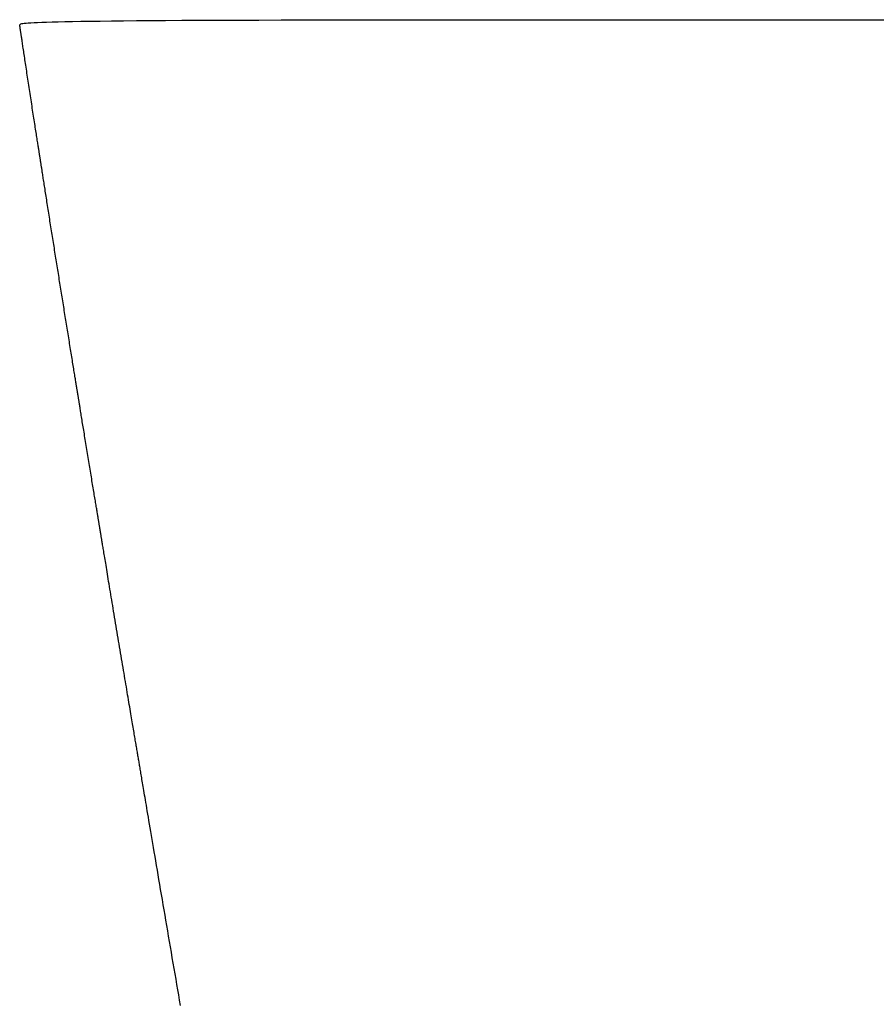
# Model space of a CAD drawing. Header units: millimetres. Extents: x -4577 to 1032787, y -66234 to 201209.
# Tile 133 of 256: x 4373.17 to 4376.03, y -8946.66 to -8943.37. Entities that reach past the tile are written whole.
import ezdxf

# ---------------------------------------------------------------- set-up
doc = ezdxf.new("R2010")
doc.units = ezdxf.units.MM
doc.linetypes.add('510_5_2OG_ELT_1004$0$11-07-22_DS_2OG$0$AUSGEZOGEN', pattern=[0])
doc.layers.add('510_5_2OG_ELT_1004$0$11-07-22_DS_2OG$0$EBENE_1', color=8, linetype='510_5_2OG_ELT_1004$0$11-07-22_DS_2OG$0$AUSGEZOGEN')

# ---------------------------------------------------------------- blocks, each defined once
blk = doc.blocks.new('510_5_2OG_ELT_1004')
at = {"layer": '510_5_2OG_ELT_1004$0$11-07-22_DS_2OG$0$EBENE_1'}
blk.add_lwpolyline([(4373.7067, -8946.6121), (4373.7037, -8946.5948), (4373.7007, -8946.5773), (4373.6976, -8946.5598), (4373.6946, -8946.5421), (4373.6915, -8946.5243), (4373.6884, -8946.5065), (4373.6853, -8946.4886), (4373.6822, -8946.4706), (4373.6792, -8946.4527), (4373.6761, -8946.4347), (4373.673, -8946.4168), (4373.6699, -8946.3989), (4373.6668, -8946.3811), (4373.6638, -8946.3633), (4373.6608, -8946.3455), (4373.6577, -8946.3279), (4373.6548, -8946.3104), (4373.6518, -8946.293), (4373.6488, -8946.2758), (4373.6459, -8946.2587), (4373.643, -8946.2417), (4373.6402, -8946.225), (4373.6374, -8946.2085), (4373.6346, -8946.1921), (4373.6319, -8946.176), (4373.6292, -8946.1602), (4373.6265, -8946.1446), (4373.6239, -8946.1293), (4373.6214, -8946.1143), (4373.6189, -8946.0996), (4373.6164, -8946.0853), (4373.6141, -8946.0712), (4373.6117, -8946.0576), (4373.6095, -8946.0443), (4373.6073, -8946.0314), (4373.6052, -8946.0188), (4373.6031, -8946.0068), (4373.6012, -8945.9951), (4373.5993, -8945.9839), (4373.5974, -8945.9732), (4373.5957, -8945.9629), (4373.594, -8945.953), (4373.5924, -8945.9436), (4373.5909, -8945.9346), (4373.5894, -8945.9259), (4373.588, -8945.9176), (4373.5867, -8945.9097), (4373.5854, -8945.9021), (4373.5842, -8945.8949), (4373.583, -8945.888), (4373.5819, -8945.8813), (4373.5808, -8945.875), (4373.5798, -8945.8689), (4373.5788, -8945.863), (4373.5778, -8945.8574), (4373.5769, -8945.852), (4373.576, -8945.8468), (4373.5752, -8945.8418), (4373.5744, -8945.8369), (4373.5736, -8945.8323), (4373.5728, -8945.8277), (4373.5721, -8945.8233), (4373.5713, -8945.819), (4373.5706, -8945.8148), (4373.5699, -8945.8106), (4373.5692, -8945.8065), (4373.5685, -8945.8025), (4373.5679, -8945.7985), (4373.5672, -8945.7945), (4373.5665, -8945.7905), (4373.5658, -8945.7865), (4373.5652, -8945.7825), (4373.5645, -8945.7785), (4373.5638, -8945.7745), (4373.5631, -8945.7704), (4373.5624, -8945.7663), (4373.5617, -8945.7621), (4373.561, -8945.7579), (4373.5603, -8945.7536), (4373.5595, -8945.7492), (4373.5588, -8945.7448), (4373.558, -8945.7403), (4373.5572, -8945.7357), (4373.5564, -8945.731), (4373.5556, -8945.7262), (4373.5548, -8945.7213), (4373.5539, -8945.7163), (4373.5531, -8945.7112), (4373.5522, -8945.7059), (4373.5513, -8945.7006), (4373.5503, -8945.695), (4373.5494, -8945.6894), (4373.5484, -8945.6835), (4373.5474, -8945.6775), (4373.5463, -8945.6714), (4373.5453, -8945.6651), (4373.5442, -8945.6586), (4373.543, -8945.6519), (4373.5419, -8945.645), (4373.5407, -8945.6379), (4373.5394, -8945.6306), (4373.5382, -8945.6231), (4373.5369, -8945.6155), (4373.5355, -8945.6077), (4373.5342, -8945.5997), (4373.5328, -8945.5915), (4373.5314, -8945.5832), (4373.53, -8945.5748), (4373.5285, -8945.5662), (4373.5271, -8945.5575), (4373.5256, -8945.5486), (4373.524, -8945.5397), (4373.5225, -8945.5306), (4373.521, -8945.5214), (4373.5194, -8945.5121), (4373.5178, -8945.5027), (4373.5162, -8945.4933), (4373.5146, -8945.4837), (4373.513, -8945.4741), (4373.5113, -8945.4644), (4373.5097, -8945.4546), (4373.5081, -8945.4448), (4373.5064, -8945.435), (4373.5047, -8945.4251), (4373.5031, -8945.4152), (4373.5014, -8945.4052), (4373.4997, -8945.3953), (4373.4981, -8945.3853), (4373.4964, -8945.3753), (4373.4947, -8945.3653), (4373.493, -8945.3553), (4373.4914, -8945.3453), (4373.4897, -8945.3354), (4373.4881, -8945.3255), (4373.4864, -8945.3157), (4373.4848, -8945.3059), (4373.4832, -8945.2961), (4373.4816, -8945.2865), (4373.48, -8945.2769), (4373.4784, -8945.2674), (4373.4768, -8945.258), (4373.4753, -8945.2487), (4373.4738, -8945.2396), (4373.4723, -8945.2306), (4373.4708, -8945.2217), (4373.4693, -8945.2129), (4373.4679, -8945.2044), (4373.4665, -8945.196), (4373.4652, -8945.1877), (4373.4638, -8945.1797), (4373.4625, -8945.1718), (4373.4613, -8945.1642), (4373.46, -8945.1567), (4373.4588, -8945.1495), (4373.4577, -8945.1425), (4373.4566, -8945.1358), (4373.4555, -8945.1293), (4373.4545, -8945.123), (4373.4535, -8945.117), (4373.4525, -8945.1113), (4373.4516, -8945.1059), (4373.4508, -8945.1007), (4373.45, -8945.0958), (4373.4492, -8945.0911), (4373.4484, -8945.0867), (4373.4477, -8945.0825), (4373.4471, -8945.0785), (4373.4464, -8945.0746), (4373.4459, -8945.071), (4373.4453, -8945.0676), (4373.4447, -8945.0643), (4373.4442, -8945.0612), (4373.4437, -8945.0583), (4373.4433, -8945.0555), (4373.4429, -8945.0529), (4373.4424, -8945.0504), (4373.442, -8945.048), (4373.4417, -8945.0457), (4373.4413, -8945.0435), (4373.441, -8945.0414), (4373.4406, -8945.0394), (4373.4403, -8945.0375), (4373.44, -8945.0356), (4373.4397, -8945.0338), (4373.4394, -8945.032), (4373.4391, -8945.0303), (4373.4388, -8945.0286), (4373.4386, -8945.0269), (4373.4383, -8945.0252), (4373.438, -8945.0236), (4373.4377, -8945.0219), (4373.4374, -8945.0202), (4373.4372, -8945.0185), (4373.4369, -8945.0168), (4373.4366, -8945.015), (4373.4363, -8945.0132), (4373.436, -8945.0114), (4373.4357, -8945.0095), (4373.4354, -8945.0076), (4373.435, -8945.0056), (4373.4347, -8945.0036), (4373.4343, -8945.0015), (4373.434, -8944.9993), (4373.4336, -8944.997), (4373.4332, -8944.9947), (4373.4328, -8944.9923), (4373.4324, -8944.9897), (4373.432, -8944.9871), (4373.4315, -8944.9844), (4373.4311, -8944.9816), (4373.4306, -8944.9786), (4373.4301, -8944.9755), (4373.4295, -8944.9723), (4373.429, -8944.969), (4373.4284, -8944.9655), (4373.4278, -8944.9619), (4373.4272, -8944.9582), (4373.4265, -8944.9542), (4373.4259, -8944.9502), (4373.4252, -8944.9459), (4373.4244, -8944.9415), (4373.4237, -8944.9369), (4373.4229, -8944.9322), (4373.4221, -8944.9274), (4373.4213, -8944.9224), (4373.4204, -8944.9173), (4373.4195, -8944.912), (4373.4187, -8944.9067), (4373.4178, -8944.9012), (4373.4168, -8944.8956), (4373.4159, -8944.8899), (4373.4149, -8944.8841), (4373.414, -8944.8782), (4373.413, -8944.8722), (4373.412, -8944.8661), (4373.4109, -8944.86), (4373.4099, -8944.8537), (4373.4089, -8944.8475), (4373.4078, -8944.8411), (4373.4068, -8944.8347), (4373.4057, -8944.8283), (4373.4047, -8944.8218), (4373.4036, -8944.8152), (4373.4025, -8944.8087), (4373.4014, -8944.8021), (4373.4003, -8944.7955), (4373.3992, -8944.7888), (4373.3981, -8944.7822), (4373.397, -8944.7755), (4373.396, -8944.7689), (4373.3949, -8944.7622), (4373.3938, -8944.7556), (4373.3927, -8944.749), (4373.3916, -8944.7424), (4373.3905, -8944.7359), (4373.3895, -8944.7294), (4373.3884, -8944.7229), (4373.3874, -8944.7166), (4373.3864, -8944.7102), (4373.3853, -8944.704), (4373.3843, -8944.6978), (4373.3833, -8944.6917), (4373.3823, -8944.6858), (4373.3814, -8944.6799), (4373.3804, -8944.6741), (4373.3795, -8944.6684), (4373.3786, -8944.6629), (4373.3777, -8944.6575), (4373.3769, -8944.6522), (4373.376, -8944.6471), (4373.3752, -8944.6422), (4373.3745, -8944.6374), (4373.3737, -8944.6327), (4373.373, -8944.6283), (4373.3723, -8944.624), (4373.3716, -8944.6199), (4373.371, -8944.616), (4373.3704, -8944.6123), (4373.3698, -8944.6089), (4373.3693, -8944.6056), (4373.3688, -8944.6026), (4373.3683, -8944.5997), (4373.3679, -8944.5971), (4373.3675, -8944.5946), (4373.3671, -8944.5924), (4373.3668, -8944.5903), (4373.3665, -8944.5883), (4373.3662, -8944.5866), (4373.3659, -8944.585), (4373.3657, -8944.5835), (4373.3655, -8944.5822), (4373.3653, -8944.581), (4373.3649, -8944.5789), (4373.3647, -8944.5774), (4373.3643, -8944.5753), (4373.3642, -8944.5742), (4373.364, -8944.5732), (4373.3637, -8944.5713), (4373.3635, -8944.5701), (4373.3631, -8944.5676), (4373.3629, -8944.5665), (4373.3627, -8944.5654), (4373.3625, -8944.5641), (4373.3623, -8944.5626), (4373.362, -8944.5611), (4373.3617, -8944.5593), (4373.3614, -8944.5575), (4373.3611, -8944.5554), (4373.3607, -8944.5532), (4373.3603, -8944.5508), (4373.3599, -8944.5482), (4373.3595, -8944.5454), (4373.359, -8944.5425), (4373.3585, -8944.5393), (4373.3579, -8944.5359), (4373.3573, -8944.5323), (4373.3567, -8944.5285), (4373.3561, -8944.5245), (4373.3554, -8944.5203), (4373.3547, -8944.516), (4373.3539, -8944.5114), (4373.3532, -8944.5067), (4373.3524, -8944.5019), (4373.3516, -8944.4969), (4373.3507, -8944.4917), (4373.3499, -8944.4865), (4373.349, -8944.4811), (4373.3481, -8944.4755), (4373.3472, -8944.4699), (4373.3462, -8944.4641), (4373.3453, -8944.4583), (4373.3443, -8944.4523), (4373.3433, -8944.4463), (4373.3423, -8944.4402), (4373.3413, -8944.434), (4373.3403, -8944.4278), (4373.3393, -8944.4215), (4373.3383, -8944.4151), (4373.3372, -8944.4087), (4373.3362, -8944.4023), (4373.3352, -8944.3959), (4373.3341, -8944.3894), (4373.3331, -8944.3829), (4373.332, -8944.3764), (4373.331, -8944.3699), (4373.3299, -8944.3634), (4373.3289, -8944.3569), (4373.3278, -8944.3504), (4373.3268, -8944.3439), (4373.3257, -8944.3374), (4373.3247, -8944.3309), (4373.3236, -8944.3244), (4373.3226, -8944.3179), (4373.3215, -8944.3114), (4373.3205, -8944.3049), (4373.3195, -8944.2984), (4373.3184, -8944.2919), (4373.3174, -8944.2854), (4373.3163, -8944.2789), (4373.3153, -8944.2724), (4373.3142, -8944.2659), (4373.3132, -8944.2594), (4373.3122, -8944.2529), (4373.3111, -8944.2464), (4373.3101, -8944.2399), (4373.309, -8944.2334), (4373.308, -8944.2269), (4373.307, -8944.2204), (4373.3059, -8944.2139), (4373.3049, -8944.2074), (4373.3038, -8944.2008), (4373.3028, -8944.1943), (4373.3017, -8944.1878), (4373.3007, -8944.1813), (4373.2997, -8944.1748), (4373.2986, -8944.1683), (4373.2976, -8944.1618), (4373.2965, -8944.1553), (4373.2955, -8944.1488), (4373.2945, -8944.1423), (4373.2934, -8944.1358), (4373.2924, -8944.1293), (4373.2913, -8944.1228), (4373.2903, -8944.1163), (4373.2893, -8944.1098), (4373.2882, -8944.1033), (4373.2872, -8944.0968), (4373.2862, -8944.0903), (4373.2851, -8944.0838), (4373.2841, -8944.0773), (4373.283, -8944.0708), (4373.282, -8944.0643), (4373.281, -8944.0578), (4373.2799, -8944.0513), (4373.2789, -8944.0448), (4373.2779, -8944.0383), (4373.2768, -8944.0318), (4373.2758, -8944.0253), (4373.2748, -8944.0188), (4373.2737, -8944.0123), (4373.2727, -8944.0058), (4373.2717, -8943.9993), (4373.2706, -8943.9928), (4373.2696, -8943.9863), (4373.2686, -8943.9798), (4373.2675, -8943.9733), (4373.2665, -8943.9668), (4373.2655, -8943.9603), (4373.2645, -8943.9539), (4373.2635, -8943.9475), (4373.2625, -8943.9411), (4373.2615, -8943.9348), (4373.2605, -8943.9286), (4373.2595, -8943.9224), (4373.2586, -8943.9162), (4373.2576, -8943.9102), (4373.2567, -8943.9042), (4373.2558, -8943.8984), (4373.2548, -8943.8926), (4373.254, -8943.8869), (4373.2531, -8943.8814), (4373.2522, -8943.8759), (4373.2514, -8943.8706), (4373.2506, -8943.8654), (4373.2498, -8943.8604), (4373.249, -8943.8555), (4373.2483, -8943.8508), (4373.2476, -8943.8462), (4373.2469, -8943.8418), (4373.2462, -8943.8375), (4373.2456, -8943.8335), (4373.245, -8943.8296), (4373.2444, -8943.8259), (4373.2439, -8943.8224), (4373.2433, -8943.8192), (4373.2429, -8943.8161), (4373.2424, -8943.8132), (4373.242, -8943.8105), (4373.2416, -8943.808), (4373.2412, -8943.8057), (4373.2409, -8943.8036), (4373.2406, -8943.8016), (4373.2403, -8943.7997), (4373.24, -8943.798), (4373.2398, -8943.7964), (4373.2396, -8943.795), (4373.2394, -8943.7937), (4373.2392, -8943.7925), (4373.2389, -8943.7905), (4373.2386, -8943.7888), (4373.2384, -8943.7875), (4373.2381, -8943.7856), (4373.2378, -8943.7835), (4373.2374, -8943.7814), (4373.2373, -8943.7803), (4373.2371, -8943.779), (4373.2368, -8943.7772), (4373.2366, -8943.7762), (4373.2364, -8943.775), (4373.2362, -8943.7738), (4373.236, -8943.7724), (4373.2358, -8943.7709), (4373.2355, -8943.7692), (4373.2352, -8943.7674), (4373.2349, -8943.7654), (4373.2346, -8943.7633), (4373.2342, -8943.761), (4373.2339, -8943.7585), (4373.2334, -8943.7558), (4373.233, -8943.753), (4373.2325, -8943.7499), (4373.232, -8943.7466), (4373.2314, -8943.7431), (4373.2309, -8943.7394), (4373.2302, -8943.7355), (4373.2296, -8943.7313), (4373.2289, -8943.727), (4373.2282, -8943.7224), (4373.2275, -8943.7177), (4373.2267, -8943.7128), (4373.2259, -8943.7077), (4373.2251, -8943.7024), (4373.2242, -8943.697), (4373.2234, -8943.6915), (4373.2225, -8943.6858), (4373.2216, -8943.6799), (4373.2206, -8943.674), (4373.2197, -8943.6679), (4373.2187, -8943.6617), (4373.2178, -8943.6554), (4373.2168, -8943.649), (4373.2158, -8943.6425), (4373.2147, -8943.6359), (4373.2137, -8943.6293), (4373.2127, -8943.6226), (4373.2116, -8943.6158), (4373.2106, -8943.609), (4373.2095, -8943.6021), (4373.2084, -8943.5952), (4373.2074, -8943.5883), (4373.2063, -8943.5813), (4373.2052, -8943.5743), (4373.2042, -8943.5674), (4373.2031, -8943.5604), (4373.202, -8943.5534), (4373.2009, -8943.5464), (4373.1999, -8943.5395), (4373.1988, -8943.5326), (4373.1978, -8943.5257), (4373.1967, -8943.5189), (4373.1957, -8943.5121), (4373.1947, -8943.5054), (4373.1937, -8943.4987), (4373.1927, -8943.4921), (4373.1917, -8943.4856), (4373.1907, -8943.4791), (4373.1897, -8943.4728), (4373.1888, -8943.4665), (4373.1879, -8943.4604), (4373.187, -8943.4544), (4373.1861, -8943.4485), (4373.1852, -8943.4427), (4373.1843, -8943.437), (4373.1835, -8943.4315), (4373.1827, -8943.4262), (4373.1819, -8943.421), (4373.1811, -8943.4159), (4373.1804, -8943.411), (4373.1797, -8943.4063), (4373.179, -8943.4018), (4373.1784, -8943.3975), (4373.1778, -8943.3934), (4373.1772, -8943.3894), (4373.1766, -8943.3857), (4373.1761, -8943.3822), (4373.1756, -8943.3789), (4373.1751, -8943.3758), (4373.1747, -8943.3728), (4373.1742, -8943.3701), (4373.1739, -8943.3675), (4373.1735, -8943.365), (4373.1731, -8943.3628), (4373.1728, -8943.3606), (4373.1725, -8943.3586), (4373.1722, -8943.3568), (4373.172, -8943.3551), (4373.1717, -8943.3534), (4373.1715, -8943.3519), (4373.1713, -8943.3506), (4373.1711, -8943.3493), (4373.1709, -8943.3481), (4373.1708, -8943.3469), (4373.1705, -8943.3449), (4373.1702, -8943.3432), (4373.17, -8943.3416), (4373.1697, -8943.3402), (4373.1695, -8943.3389), (4373.1694, -8943.3376), (4373.1705, -8943.3356), (4373.1717, -8943.335), (4373.1737, -8943.3343), (4373.1764, -8943.3337), (4373.1801, -8943.3331), (4373.1848, -8943.3324), (4373.1908, -8943.3318), (4373.1981, -8943.3312), (4373.2068, -8943.3306), (4373.2172, -8943.33), (4373.2293, -8943.3295), (4373.2433, -8943.3289), (4373.2593, -8943.3283), (4373.2774, -8943.3278), (4373.2978, -8943.3273), (4373.3206, -8943.3268), (4373.346, -8943.3263), (4373.374, -8943.3258), (4373.4049, -8943.3253), (4373.4386, -8943.3249), (4373.4755, -8943.3245), (4373.5156, -8943.324), (4373.559, -8943.3237), (4373.6059, -8943.3233), (4373.6565, -8943.323), (4373.7107, -8943.3226), (4373.7689, -8943.3223), (4373.8311, -8943.3221), (4373.8974, -8943.3218), (4373.968, -8943.3216), (4374.043, -8943.3214), (4374.1226, -8943.3212), (4374.2069, -8943.3211), (4374.2959, -8943.3209), (4374.39, -8943.3208), (4374.4891, -8943.3207), (4374.5934, -8943.3206), (4374.7031, -8943.3206), (4374.8182, -8943.3205), (4374.939, -8943.3205), (4375.0656, -8943.3205), (4375.198, -8943.3205), (4375.3365, -8943.3205), (4375.4811, -8943.3206), (4375.632, -8943.3206), (4375.7893, -8943.3207), (4375.9531, -8943.3208), (4376.1237, -8943.3209)], dxfattribs=at)

msp = doc.modelspace()

# ---------------------------------------------------------------- block references
msp.add_blockref('510_5_2OG_ELT_1004', (0, -0.0503))

doc.saveas('drawing.dxf')
